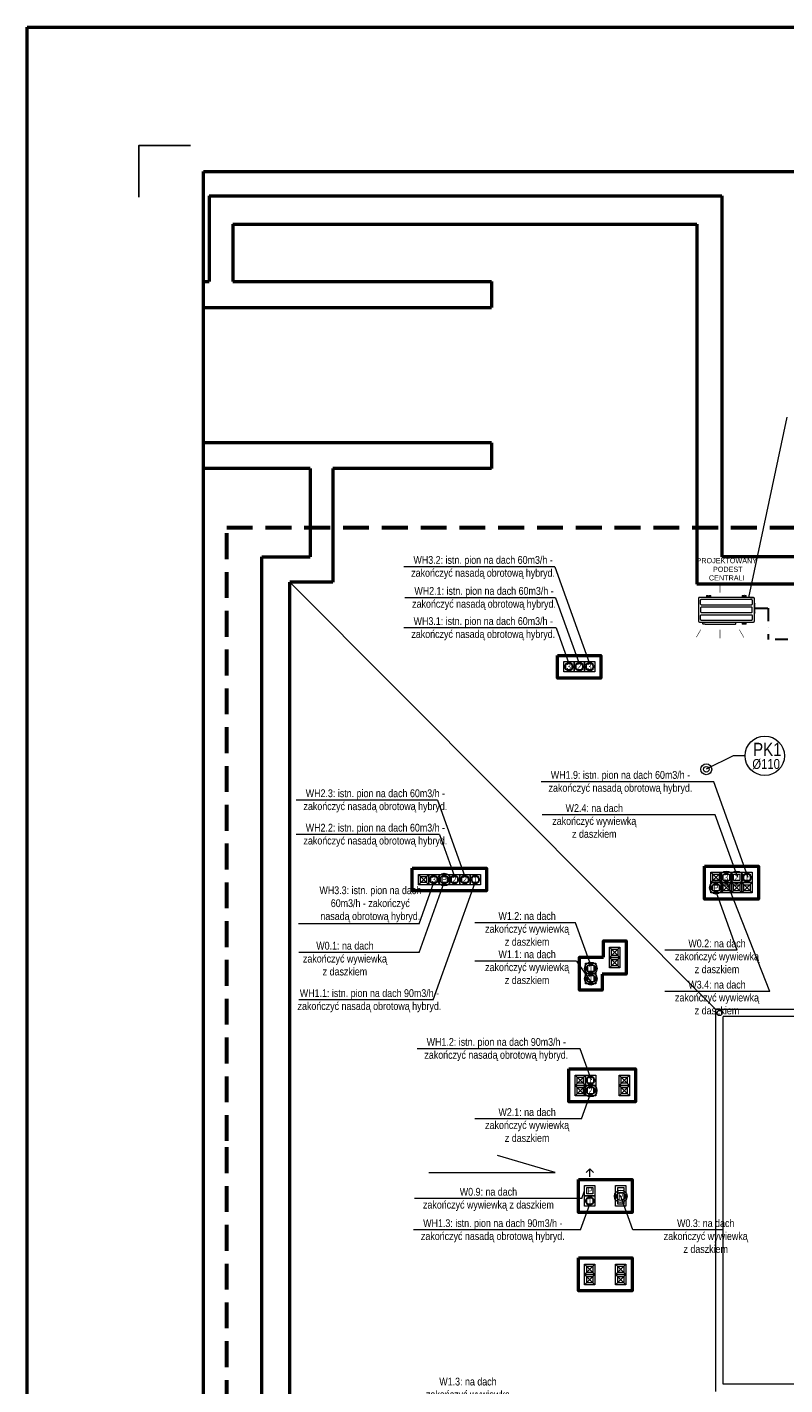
# Model space of a CAD drawing. Header units: millimetres. Extents: x -23540 to 53212, y -37964 to 41185.
# Tile 2 of 203: x -23540 to -22074, y -31092 to -28466. Entities that reach past the tile are written whole.
import ezdxf

# ---------------------------------------------------------------- set-up
doc = ezdxf.new("R2010")
doc.units = ezdxf.units.MM
doc.linetypes.add('DASHDOT', pattern=[1, 0.5, -0.25, 0, -0.25])
doc.linetypes.add('DASHEDX2', pattern=[1.5, 1, -0.5])
doc.layers.get('0').update_dxf_attribs({"lineweight": 18})
for name, color, linetype, lineweight in [('M_Ramki do druku', 7, 'Continuous', 18), ('M_Ramki rysunków', 2, 'Continuous', 18), ('mm_klima_PROJ', 86, 'Continuous', 35), ('mm_klimatyzacja', 94, 'Continuous', 50), ('MM_KS', 14, 'Continuous', 50), ('MM_KS_OPISY', 7, 'Continuous', 9), ('mm_WENT_graw', 200, 'Continuous', 15), ('mm_went_opis', 7, 'Continuous', 15), ('mm_Wentylacja', 5, 'Continuous', 50), ('PG_PRZERYWANE_ŚREDNIE', 1, 'DASHEDX2', 18), ('PG_ŚCIANY_SŁUPY', 4, 'Continuous', 18), ('Przekrojowa', 60, 'Continuous', 18), ('Wymiarowa zewnętrzna', 50, 'Continuous', 18)]:
    doc.layers.add(name, color=color, linetype=linetype, lineweight=lineweight)
doc.styles.get("Standard").update_dxf_attribs({"font": 'arial.ttf'})

# ---------------------------------------------------------------- blocks, each defined once
blk = doc.blocks.new('A$Ca7df3ec1')
at = {"layer": 'PG_ŚCIANY_SŁUPY', "color": 252, "lineweight": 13}
for points in [[(2, 22), (22, 22), (22, 2), (2, 2)], [(6, 18), (18, 18), (18, 6), (6, 6)]]:
    blk.add_lwpolyline(points, close=True, dxfattribs=at)
blk = doc.blocks.new('A$C18dd1a9f')
at = {"layer": 'mm_Wentylacja', "color": 1, "lineweight": 15, "ltscale": 50}
for radius in [12.2, 8.1]:
    blk.add_circle((-6, 6), radius, dxfattribs=at)
blk = doc.blocks.new('A$C4604700A')
at = {"color": 8, "lineweight": 50}
for points in [[(-37.3, -5, 1, 1, 0), (-41.8, -12.7, 10, 0, 0), (-46, -20.1, 0, 0, 0)], [(0, -5, 1, 1, 0), (0, -13.9, 10, 0, 0), (0, -22.4, 0, 0, 0)], [(37.3, -5, 1, 1, 0), (41.8, -12.7, 10, 0, 0), (46, -20.1, 0, 0, 0)]]:
    blk.add_lwpolyline(points, format="xyseb", dxfattribs=at)
blk = doc.blocks.new('AJY072LELAH_3_upper')
at = {"linetype": 'Continuous', "lineweight": 9}
for p, q in [((94, 592), (94, 588)), ((94, 592), (94, 580)), ((94, 592), (94, 592)), ((94, 588), (94, 154)), ((94, 568), (94, 384)), ((1149, 613), (115, 613)), ((134, 483), (134, 562)), ((1124, 573), (144, 573)), ((250, 653), (280, 653)), ((250, 653), (250, 613)), ((282, 631), (282, 651)), ((297, 651), (297, 631)), ((299, 653), (330, 653)), ((330, 613), (330, 653)), ((938, 653), (968, 653)), ((938, 653), (938, 613)), ((970, 631), (970, 651)), ((985, 651), (985, 631)), ((987, 653), (1018, 653)), ((1018, 613), (1018, 653)), ((1097, 613), (1153, 613)), ((1134, 562), (1134, 483)), ((1153, 613), (1155, 613)), ((1174, 594), (1174, 592)), ((1174, 588), (1174, 592)), ((1174, 158), (1174, 588)), ((134, 482), (134, 483)), ((134, 413), (134, 413)), ((134, 413), (134, 332)), ((134, 332), (134, 333)), ((134, 263), (134, 263)), ((134, 183), (134, 263)), ((144, 473), (1124, 473)), ((1124, 423), (144, 423)), ((144, 323), (1124, 323)), ((1124, 273), (144, 273)), ((1134, 483), (1134, 482)), ((1134, 333), (1134, 413)), ((1134, 413), (1134, 413)), ((1134, 333), (1134, 332)), ((1134, 263), (1134, 184)), ((1134, 263), (1134, 263)), ((1175, 501), (1180, 492)), ((1180, 319), (1175, 309)), ((1182, 483), (1182, 487)), ((1182, 327), (1182, 483)), ((1182, 324), (1182, 327)), ((115, 133), (1149, 133)), ((144, 173), (1124, 173)), ((179, 103), (179, 133)), ((219, 93), (183, 99)), ((219, 93), (773, 93)), ((773, 93), (810, 99)), ((814, 103), (814, 133)), ((938, 133), (938, 95)), ((1018, 95), (938, 95)), ((1018, 95), (1018, 133)), ((1149, 133), (1153, 133)), ((1153, 133), (1153, 133)), ((1153, 133), (1153, 133)), ((1174, 154), (1174, 158)), ((1174, 154), (1174, 154)), ((1174, 154), (1174, 154))]:
    blk.add_line(p, q, dxfattribs=at)
at = {"color": 8, "lineweight": 50}
blk.add_lwpolyline([(510, 874, 10, 10, 0), (510, 784, 100, 0, 0), (510, 699, 0, 0, 0)], format="xyseb", dxfattribs=at)
at = {"linetype": 'Continuous', "lineweight": 9}
blk.add_circle((978, 115), 7.5, dxfattribs=at)
for centre, radius, start, end in [((115, 592), 20.8, 170.171, 180), ((115, 592), 20.8, 90, 160.843), ((144, 563), 10.3, 88.4156, 184.328), ((280, 651), 2, 0, 90), ((290, 631), 7.5, 180, 360), ((299, 651), 2, 90, 180), ((968, 651), 2, 0, 90), ((978, 631), 7.5, 180, 360), ((987, 651), 2, 90, 180), ((1124, 563), 10.3, 355.672, 451.5886), ((1153, 592), 20.8, 0, 90), ((1153, 592), 20.7, 80.1645, 90), ((144, 483), 10.3, 183.3817, 270), ((144, 413), 10.3, 90, 176.6183), ((144, 333), 10.3, 183.3817, 270), ((144, 263), 10.3, 90, 176.6183), ((1124, 483), 10.3, 270, 356.6183), ((1124, 413), 10.3, 3.3817, 90), ((1124, 333), 10.3, 270, 356.6183), ((1124, 263), 10.3, 3.3817, 90), ((1184, 506), 10, 188.1096, 210), ((1184, 304), 10, 150, 171.8904), ((1172, 487), 10, 0, 30), ((1172, 324), 10, 330, 360), ((115, 154), 20.8, 180, 270), ((144, 183), 10, 180, 270), ((183, 103), 4.4, 180, 260.7), ((809, 103), 4.4, 279.3, 360), ((1124, 183), 10.3, 268.4114, 364.328), ((1153, 154), 20.8, 270, 360), ((1153, 154), 20.7, 289.4904, 340.5008)]:
    blk.add_arc(centre, radius, start, end, dxfattribs=at)
at = {"xscale": 10, "yscale": 10, "zscale": 10}
blk.add_blockref('A$C4604700A', (510, 39), dxfattribs=at)

msp = doc.modelspace()

# ---------------------------------------------------------------- linework, layer by layer
at = {"lineweight": 50}
for p, q in [((-23188, -28792.8), (-22196.6, -28792.8)), ((-23188, -28792.8), (-23188, -28958.5)), ((-22196.6, -28792.8), (-22196.6, -29490.6)), ((-23142, -28847.2), (-22244.7, -28847.2)), ((-23142, -28847.2), (-23142, -28958.5)), ((-22244.7, -28847.2), (-22244.7, -29543.6)), ((-23198.8, -28958.5), (-23188, -28958.5)), ((-23142, -28958.5), (-22641.8, -28958.5)), ((-22641.8, -28958.5), (-22641.8, -29008.5)), ((-23198.8, -29008.5), (-22641.8, -29008.5)), ((-22641.8, -29269.9), (-23198.8, -29269.9)), ((-22641.8, -29269.9), (-22641.8, -29319.9)), ((-22992.1, -29319.9), (-23198.8, -29319.9)), ((-22992.1, -29319.9), (-22992.1, -29490.6)), ((-22948.5, -29319.9), (-22948.5, -29539.6)), ((-22641.8, -29319.9), (-22948.5, -29319.9)), ((-23085.7, -31987.6), (-23085.7, -29490.6)), ((-23085.7, -29490.6), (-22992.1, -29490.6)), ((-20586.2, -29490.6), (-22196.6, -29490.6)), ((-23031.7, -29556.6), (-23031.7, -29539.6)), ((-22948.5, -29539.6), (-23031.7, -29539.6)), ((-23031.7, -31931.6), (-23031.7, -29556.6)), ((-20642.2, -29543.6), (-22244.7, -29543.6))]:
    msp.add_line(p, q, dxfattribs=at)
for p, q in [((-22207.7, -30365.6), (-23031.7, -29539.6)), ((-21472.7, -30365.6), (-22207.7, -30365.6)), ((-22207.7, -30407.1), (-22207.7, -30365.6)), ((-22193.7, -31090.6), (-22193.7, -30379.6)), ((-21486.7, -30379.6), (-22193.7, -30379.6)), ((-22207.7, -31104.6), (-22207.7, -30407.1)), ((-22518.4, -30680.9), (-22630.2, -30648.3)), ((-22762.7, -30680.9), (-22518.4, -30680.9)), ((-21486.7, -31090.6), (-22193.7, -31090.6))]:
    msp.add_line(p, q)
for points in [[(-22514.1, -29681.1), (-22430.1, -29681.1), (-22430.1, -29725.1), (-22514.1, -29725.1)], [(-22795.2, -30092.6), (-22651.2, -30092.6), (-22651.2, -30136.6), (-22795.2, -30136.6)]]:
    msp.add_lwpolyline(points, close=True, dxfattribs=at)
msp.add_circle((-22200.7, -30372.6), 5)
at = {"layer": 'M_Ramki do druku', "color": 251, "lineweight": -2, "true_color": 0x636466}
msp.add_lwpolyline([(-23223.8, -28695.3), (-23323.8, -28695.3), (-23323.8, -28795.3)], dxfattribs=at)
at = {"layer": 'M_Ramki rysunków', "color": 18, "lineweight": 50, "true_color": 0x000000}
for p, q in [((-23198.8, -32845.3), (-23198.8, -28745.3)), ((-23198.8, -28745.3), (-20403.8, -28745.3))]:
    msp.add_line(p, q, dxfattribs=at)
at = {"layer": 'mm_klimatyzacja', "lineweight": 15}
msp.add_line((-22070.8, -29220.5), (-22144.6, -29569.1), dxfattribs=at)
at = {"layer": 'mm_klimatyzacja', "linetype": 'DASHDOT', "lineweight": 30, "ltscale": 50}
for p, q in [((-22132.6, -29589.9), (-22107, -29589.9)), ((-22107, -29589.9), (-22107, -29650.3)), ((-21868.1, -29650.3), (-22107, -29650.3))]:
    msp.add_line(p, q, dxfattribs=at)
at = {"layer": 'MM_KS', "lineweight": 20}
for radius in [10.5, 5.5, 5.5]:
    msp.add_circle((-22226.4, -29901.4), radius, dxfattribs=at)
at = {"layer": 'MM_KS_OPISY'}
for p, q in [((-22174.2, -29875.7), (-22226.4, -29901.4)), ((-22151.5, -29875.7), (-22174.2, -29875.7))]:
    msp.add_line(p, q, dxfattribs=at)
msp.add_circle((-22113.4, -29875.2), 38.1, dxfattribs=at)
at = {"layer": 'mm_WENT_graw', "lineweight": 15}
for p, q in [((-22783.2, -30104.6), (-22763.2, -30124.6)), ((-22763.2, -30104.6), (-22783.2, -30124.6)), ((-22217.7, -30100.5), (-22197.7, -30120.5)), ((-22197.7, -30100.5), (-22217.7, -30120.5)), ((-22197.7, -30120.5), (-22177.7, -30140.5)), ((-22177.7, -30120.5), (-22197.7, -30140.5)), ((-22177.7, -30120.5), (-22157.7, -30140.5)), ((-22157.7, -30120.5), (-22177.7, -30140.5)), ((-22157.7, -30120.5), (-22137.7, -30140.5)), ((-22137.7, -30120.5), (-22157.7, -30140.5)), ((-22413.5, -30245.3), (-22393.5, -30265.3)), ((-22393.5, -30245.3), (-22413.5, -30265.3)), ((-22413.5, -30265.3), (-22393.5, -30285.3)), ((-22393.5, -30265.3), (-22413.5, -30285.3)), ((-22480.2, -30492.6), (-22460.2, -30512.6)), ((-22460.2, -30492.6), (-22480.2, -30512.6)), ((-22395.2, -30492.6), (-22375.2, -30512.6)), ((-22375.2, -30492.6), (-22395.2, -30512.6)), ((-22480.2, -30512.6), (-22460.2, -30532.6)), ((-22460.2, -30512.6), (-22480.2, -30532.6)), ((-22395.2, -30512.6), (-22375.2, -30532.6)), ((-22375.2, -30512.6), (-22395.2, -30532.6)), ((-22461.7, -30858.1), (-22441.7, -30878.1)), ((-22441.7, -30858.1), (-22461.7, -30878.1)), ((-22401.7, -30858.1), (-22381.7, -30878.1)), ((-22381.7, -30858.1), (-22401.7, -30878.1)), ((-22461.7, -30878.1), (-22441.7, -30898.1)), ((-22441.7, -30878.1), (-22461.7, -30898.1)), ((-22401.7, -30878.1), (-22381.7, -30898.1)), ((-22381.7, -30878.1), (-22401.7, -30898.1))]:
    msp.add_line(p, q, dxfattribs=at)
at = {"layer": 'mm_WENT_graw', "lineweight": 30}
for centre in [(-22492.1, -29703.1), (-22472.1, -29703.1), (-22452.1, -29703.1), (-22753.2, -30114.6), (-22713.2, -30114.6), (-22693.2, -30114.6), (-22673.2, -30114.6), (-22147.7, -30110.5), (-22450.2, -30502.6), (-22451.7, -30736.3)]:
    msp.add_circle(centre, 7.5, dxfattribs=at)
at = {"layer": 'mm_went_opis'}
for p, q in [((-22519.2, -29509.7), (-22811.3, -29509.7)), ((-22519.2, -29509.7), (-22452.1, -29697.1)), ((-22517.7, -29569.7), (-22809.5, -29569.7)), ((-22517.7, -29569.7), (-22472.1, -29697.1)), ((-22516.8, -29628), (-22811, -29628)), ((-22516.8, -29628), (-22492.1, -29697.1)), ((-22211.9, -29925.5), (-22545.7, -29925.5)), ((-22145.7, -30110.5), (-22211.9, -29925.5)), ((-22746, -29961), (-23019.6, -29961)), ((-22746, -29961), (-22693.2, -30108.6)), ((-22209, -29989.5), (-22544, -29989.5)), ((-22165.7, -30110.5), (-22209, -29989.5)), ((-22742.2, -30027.4), (-23019.6, -30027.4)), ((-22742.2, -30027.4), (-22713.2, -30108.6)), ((-22781.8, -30200.5), (-22753.2, -30120.6)), ((-22781.5, -30255.6), (-22733.2, -30120.6)), ((-22754.4, -30347.3), (-22673.2, -30120.6)), ((-22166.6, -30251.3), (-22207.7, -30136.5)), ((-22103.4, -30330.9), (-22187.7, -30116.5)), ((-22781.8, -30200.5), (-23014.8, -30200.5)), ((-22479.2, -30198.2), (-22673.9, -30198.2)), ((-22449.7, -30280.4), (-22479.2, -30198.2)), ((-22781.5, -30255.6), (-23014.5, -30255.6)), ((-22166.6, -30251.3), (-22306.7, -30251.3)), ((-22477.6, -30272.2), (-22673.9, -30272.2)), ((-22477.6, -30272.2), (-22449.7, -30312.4)), ((-22103.4, -30330.9), (-22306.7, -30330.9)), ((-22754.4, -30347.3), (-23014.5, -30347.3)), ((-22470, -30441.7), (-22785.8, -30441.7)), ((-22448.2, -30502.6), (-22470, -30441.7)), ((-22467.7, -30577.4), (-22450.2, -30528.6)), ((-22467.7, -30577.4), (-22673.9, -30577.4)), ((-22467.2, -30731.5), (-22790.7, -30731.5)), ((-22467.2, -30731.5), (-22461.7, -30716.3)), ((-22368.4, -30792.2), (-22392.2, -30725.7)), ((-22469.6, -30792.2), (-22451.7, -30742.3)), ((-22469.6, -30792.2), (-22792.5, -30792.2)), ((-22196, -30792.2), (-22368.4, -30792.2))]:
    msp.add_line(p, q, dxfattribs=at)
at = {"layer": 'mm_Wentylacja', "color": 142, "lineweight": 20}
for p, q in [((-22451.8, -30674.2), (-22458.9, -30681.3)), ((-22451.8, -30689.2), (-22451.8, -30674.2)), ((-22451.8, -30674.2), (-22444.8, -30681.3))]:
    msp.add_line(p, q, dxfattribs=at)
at = {"layer": 'mm_Wentylacja', "color": 1, "lineweight": 15, "ltscale": 50}
for centre, radius in [((-22187.7, -30110.5), 12.2), ((-22187.7, -30110.5), 8.1), ((-22167.7, -30110.5), 12.2), ((-22207.7, -30130.5), 12.2), ((-22207.7, -30130.5), 8.1)]:
    msp.add_circle(centre, radius, dxfattribs=at)
at = {"layer": 'PG_PRZERYWANE_ŚREDNIE', "color": 18, "lineweight": 60, "ltscale": 50, "true_color": 0x000000}
msp.add_lwpolyline([(-23153.7, -29433.9), (-20530, -29433.9), (-20530, -32032.3), (-23153.7, -32032.3), (-23153.7, -30620.1), (-23153.7, -30620.1), (-23153.7, -29433.9)], dxfattribs=at)
at = {"layer": 'PG_ŚCIANY_SŁUPY', "color": 252, "lineweight": 13}
for points in [[(-22401.7, -30706.3), (-22381.7, -30706.3), (-22381.7, -30746.3), (-22401.7, -30746.3)], [(-22401.7, -30706.3), (-22381.7, -30706.3), (-22381.7, -30746.3), (-22401.7, -30746.3)], [(-22397.7, -30710.3), (-22385.7, -30710.3), (-22385.7, -30742.3), (-22397.7, -30742.3)], [(-22397.7, -30710.3), (-22385.7, -30710.3), (-22385.7, -30742.3), (-22397.7, -30742.3)]]:
    msp.add_lwpolyline(points, close=True, dxfattribs=at)
at = {"layer": 'Przekrojowa', "color": 18, "lineweight": 50, "true_color": 0x000000}
for p, q in [((-22427.7, -30264.4), (-22425.5, -30264.4)), ((-22425.5, -30297.3), (-22427.7, -30297.3))]:
    msp.add_line(p, q, dxfattribs=at)
at = {"layer": 'Przekrojowa', "color": 1, "lineweight": 50}
msp.add_lwpolyline([(-23539.7, -28466.5), (-20121.6, -28466.5), (-20121.6, -33186.6), (-23539.7, -33186.6)], close=True, dxfattribs=at)
at = {"layer": 'Przekrojowa', "color": 18, "lineweight": 50, "true_color": 0x000000}
for points in [[(-22229.7, -30088.5), (-22125.7, -30088.5), (-22125.7, -30152.5), (-22229.7, -30152.5)], [(-22492.2, -30480.6), (-22363.2, -30480.6), (-22363.2, -30544.6), (-22492.2, -30544.6)], [(-22473.7, -30694.3), (-22369.7, -30694.3), (-22369.7, -30758.3), (-22473.7, -30758.3)], [(-22473.7, -30846.1), (-22369.7, -30846.1), (-22369.7, -30910.1), (-22473.7, -30910.1)]]:
    msp.add_lwpolyline(points, close=True, dxfattribs=at)
for points in [[(-22425.5, -30264.4), (-22425.5, -30233.3), (-22381.5, -30233.3), (-22381.5, -30297.3), (-22425.5, -30297.3)], [(-22427.7, -30297.3), (-22427.7, -30328.4), (-22471.7, -30328.4), (-22471.7, -30264.4), (-22427.7, -30264.4)]]:
    msp.add_lwpolyline(points, dxfattribs=at)

# ---------------------------------------------------------------- block references
at = {"layer": 'mm_klima_PROJ', "xscale": 0.1, "yscale": 0.1, "zscale": 0.1}
msp.add_blockref('AJY072LELAH_3_upper', (-22250.8, -29630.4), dxfattribs=at)
at = {"layer": 'Przekrojowa', "color": 3}
for p in [(-22504.1, -29715.1), (-22484.1, -29715.1), (-22464.1, -29715.1), (-22785.2, -30126.6), (-22765.2, -30126.6), (-22745.2, -30126.6), (-22725.2, -30126.6), (-22705.2, -30126.6), (-22685.2, -30126.6), (-22219.7, -30122.5), (-22199.7, -30122.5), (-22179.7, -30122.5), (-22159.7, -30122.5), (-22219.7, -30142.5), (-22199.7, -30142.5), (-22179.7, -30142.5), (-22159.7, -30142.5), (-22415.5, -30267.3), (-22415.5, -30287.3), (-22461.7, -30298.4), (-22461.7, -30318.4), (-22482.2, -30514.6), (-22462.2, -30514.6), (-22397.2, -30514.6), (-22482.2, -30534.6), (-22462.2, -30534.6), (-22397.2, -30534.6), (-22463.7, -30728.3), (-22463.7, -30748.3), (-22463.7, -30880.1), (-22403.7, -30880.1), (-22463.7, -30900.1), (-22403.7, -30900.1)]:
    msp.add_blockref('A$Ca7df3ec1', p, dxfattribs=at)
at = {"layer": 'Przekrojowa', "color": 18, "lineweight": 50, "true_color": 0x000000}
for p in [(-22727.2, -30120.6), (-22443.7, -30292.4), (-22443.7, -30312.4), (-22444.2, -30528.6), (-22385.7, -30733.1)]:
    msp.add_blockref('A$C18dd1a9f', p, dxfattribs=at)

# ---------------------------------------------------------------- texts
at = {"layer": 'MM_KS_OPISY', "attachment_point": 1}
for s, width, insert, char_height in [('{\\fArial Narrow|b0|i0|c238|p34;PK1}', 25.4, (-22135.9, -29850.2), 25.4), ('{\\fArial Narrow|b0|i0|c238|p34;%%C110}', 0.503, (-22137.4, -29881.6), 19.05)]:
    msp.add_mtext_dynamic_manual_height_columns(s, width=width, gutter_width=1, heights=[0], dxfattribs=dict(at, insert=insert, char_height=char_height))
at = {"layer": 'mm_went_opis', "color": 18, "true_color": 0x000000, "attachment_point": 2}
for s, insert, char_height, width in [('{\\fArial Narrow|b0|i0|c238|p34;WH3.2: istn. pion na dach 60m3/h - zakończyć nasadą obrotową hybryd.}', (-22658, -29489.1), 15, 300.085), ('{\\fArial Narrow|b0|i0|c238|p34;WH2.1: istn. pion na dach 60m3/h - zakończyć nasadą obrotową hybryd.}', (-22656.2, -29549), 15, 300.085), ('{\\fArial Narrow|b0|i0|c238|p34;WH3.1: istn. pion na dach 60m3/h - zakończyć nasadą obrotową hybryd.}', (-22657.7, -29607.4), 15, 300.085), ('{\\fArial Narrow|b0|i0|c238|p34;3}', (-22492.2, -29696.8), 12, 196.657), ('{\\fArial Narrow|b0|i0|c238|p34;2}', (-22472.2, -29696.8), 12, 196.657), ('{\\fArial Narrow|b0|i0|c238|p34;3}', (-22452.2, -29696.8), 12, 196.657), ('{\\fArial Narrow|b0|i0|c238|p34;WH1.9: istn. pion na dach 60m3/h - zakończyć nasadą obrotową hybryd.}', (-22392.4, -29904.8), 15, 300.085), ('{\\fArial Narrow|b0|i0|c238|p34;WH2.3: istn. pion na dach 60m3/h - zakończyć nasadą obrotową hybryd.}', (-22866.3, -29940.3), 15, 300.085), ('{\\fArial Narrow|b0|i0|c238|p34;W2.4: na dach\\Pzakończyć wywiewką \\Pz daszkiem }', (-22443, -29968.9), 15, 195.5), ('{\\fArial Narrow|b0|i0|c238|p34;WH2.2: istn. pion na dach 60m3/h - zakończyć nasadą obrotową hybryd.}', (-22866.3, -30006.8), 15, 300.085), ('{\\fArial Narrow|b0|i0|c238|p34;3}', (-22753.2, -30108.3), 12, 196.657), ('{\\fArial Narrow|b0|i0|c238|p34;P}', (-22733.2, -30108.3), 12, 196.657), ('{\\fArial Narrow|b0|i0|c238|p34;2}', (-22713.2, -30108.3), 12, 196.657), ('{\\fArial Narrow|b0|i0|c238|p34;2}', (-22693.2, -30108.3), 12, 196.657), ('{\\fArial Narrow|b0|i0|c238|p34;1}', (-22673.2, -30108.3), 12, 196.657), ('{\\fArial Narrow|b0|i0|c238|p34;3}', (-22187.8, -30104.2), 12, 196.657), ('{\\fArial Narrow|b0|i0|c238|p34;2}', (-22167.8, -30104.2), 12, 196.657), ('{\\fArial Narrow|b0|i0|c238|p34;1}', (-22147.8, -30104.2), 12, 196.657), ('{\\fArial Narrow|b0|i0|c238|p34;WH3.3: istn. pion na dach \\P60m3/h - zakończyć \\Pnasadą obrotową hybryd.}', (-22876.1, -30127.8), 15, 300.085), ('{\\fArial Narrow|b0|i0|c238|p34;P}', (-22207.8, -30124.2), 12, 196.657), ('{\\fArial Narrow|b0|i0|c238|p34;W1.2: na dach\\Pzakończyć wywiewką \\Pz daszkiem\\P }', (-22572.9, -30177.5), 15, 195.5), ('{\\fArial Narrow|b0|i0|c238|p34;W0.1: na dach\\Pzakończyć wywiewką \\Pz daszkiem\\P }', (-22925.2, -30235), 15, 195.5), ('{\\fArial Narrow|b0|i0|c238|p34;W0.2: na dach\\Pzakończyć wywiewką \\Pz daszkiem }', (-22205.7, -30230.6), 15, 195.5), ('{\\fArial Narrow|b0|i0|c238|p34;W1.1: na dach\\Pzakończyć wywiewką \\Pz daszkiem\\P }', (-22572.9, -30251.6), 15, 195.5), ('{\\fArial Narrow|b0|i0|c238|p34;1}', (-22449.8, -30280.1), 12, 196.657), ('{\\fArial Narrow|b0|i0|c238|p34;1}', (-22449.8, -30300.1), 12, 196.657), ('{\\fArial Narrow|b0|i0|c238|p34;W3.4: na dach\\Pzakończyć wywiewką \\Pz daszkiem }', (-22205.7, -30310.3), 15, 195.5), ('{\\fArial Narrow|b0|i0|c238|p34;WH1.1: istn. pion na dach 90m3/h - zakończyć nasadą obrotową hybryd.}', (-22877.8, -30326.7), 15, 300.085), ('{\\fArial Narrow|b0|i0|c238|p34;WH1.2: istn. pion na dach 90m3/h - zakończyć nasadą obrotową hybryd.}', (-22632.5, -30421.1), 15, 300.085), ('{\\fArial Narrow|b0|i0|c238|p34;1}', (-22450.3, -30496.3), 12, 196.657), ('{\\fArial Narrow|b0|i0|c238|p34;2}', (-22450.3, -30516.3), 12, 196.657), ('{\\fArial Narrow|b0|i0|c238|p34;W2.1: na dach\\Pzakończyć wywiewką \\Pz daszkiem\\P }', (-22572.9, -30556.8), 15, 195.5), ('{\\fArial Narrow|b0|i0|c238|p34;W0.9: na dach\\Pzakończyć wywiewką z daszkiem}', (-22647.7, -30710.8), 15, 272.945), ('{\\fArial Narrow|b0|i0|c238|p34;P}', (-22451.8, -30710), 12, 196.657), ('{\\fArial Narrow|b0|i0|c238|p34;1}', (-22451.8, -30730), 12, 196.657), ('{\\fArial Narrow|b0|i0|c238|p34;P}', (-22391.8, -30721), 12, 196.657), ('{\\fArial Narrow|b0|i0|c238|p34;WH1.3: istn. pion na dach 90m3/h - zakończyć nasadą obrotową hybryd.}', (-22639.2, -30771.5), 15, 300.085), ('{\\fArial Narrow|b0|i0|c238|p34;W0.3: na dach\\Pzakończyć wywiewką \\Pz daszkiem }', (-22227.5, -30771.5), 15, 195.5), ('{\\fArial Narrow|b0|i0|c238|p34;W1.3: na dach\\Pzakończyć wywiewką \\Pz daszkiem }', (-22687.3, -31077.8), 15, 195.5)]:
    msp.add_mtext(s, dxfattribs=dict(at, insert=insert, char_height=char_height, width=width))
at = {"layer": 'Wymiarowa zewnętrzna', "color": 252, "lineweight": 13, "insert": (-22186.8, -29514.7), "char_height": 10, "attachment_point": 5}
msp.add_mtext('PROJEKTOWANY\\P PODEST \\PCENTRALI', dxfattribs=at)

doc.saveas('drawing.dxf')
